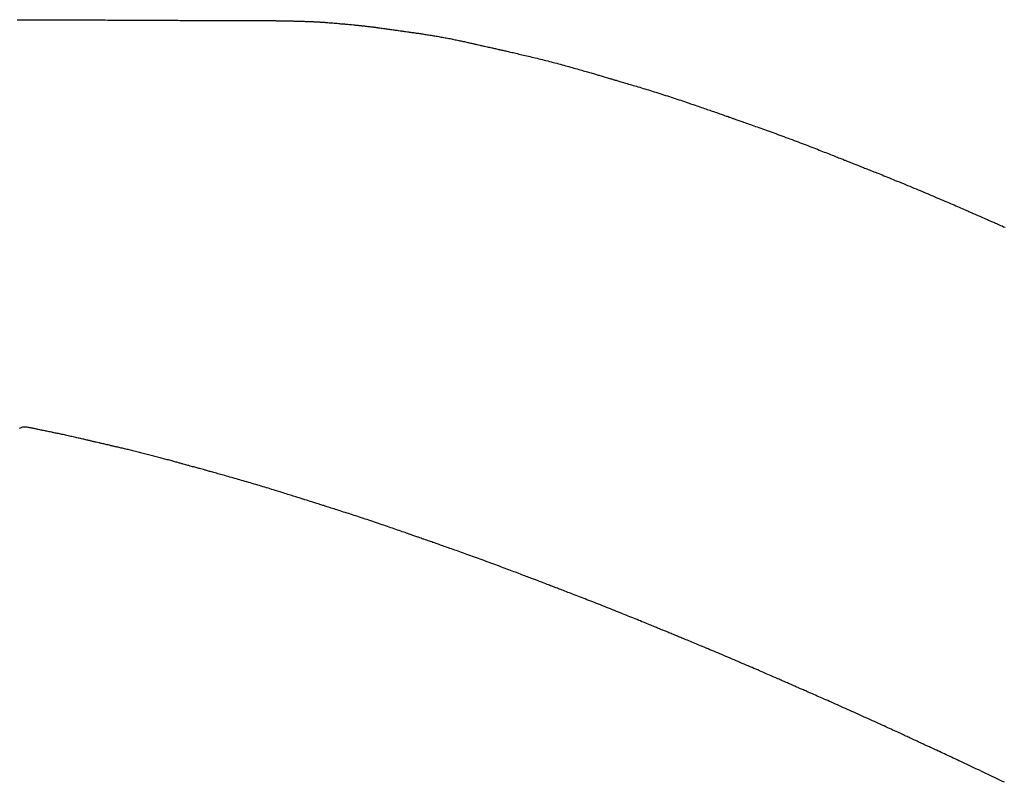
# Model space of a CAD drawing. Header units: millimetres. Extents: x -4577 to 1032787, y -66234 to 201209.
# Tile 108 of 256: x 3768.32 to 3769.71, y -8935.88 to -8934.8. Entities that reach past the tile are written whole.
import ezdxf

# ---------------------------------------------------------------- set-up
doc = ezdxf.new("R2010")
doc.units = ezdxf.units.MM
doc.linetypes.add('510_5_2OG_ELT_1004$0$11-07-22_DS_2OG$0$AUSGEZOGEN', pattern=[0])
doc.layers.add('510_5_2OG_ELT_1004$0$11-07-22_DS_2OG$0$EBENE_1', color=8, linetype='510_5_2OG_ELT_1004$0$11-07-22_DS_2OG$0$AUSGEZOGEN')

# ---------------------------------------------------------------- blocks, each defined once
blk = doc.blocks.new('510_5_2OG_ELT_1004')
at = {"layer": '510_5_2OG_ELT_1004$0$11-07-22_DS_2OG$0$EBENE_1'}
for points in [[(3768.318, -8934.7507), (3768.3242, -8934.7507), (3768.3302, -8934.7507), (3768.3361, -8934.7507), (3768.3418, -8934.7507), (3768.3473, -8934.7508), (3768.3527, -8934.7508), (3768.358, -8934.7508), (3768.3631, -8934.7508), (3768.3681, -8934.7509), (3768.373, -8934.7509), (3768.3778, -8934.7509), (3768.3825, -8934.7509), (3768.387, -8934.7509), (3768.3915, -8934.7509), (3768.3958, -8934.751), (3768.4001, -8934.751), (3768.4043, -8934.751), (3768.4084, -8934.751), (3768.4125, -8934.751), (3768.4164, -8934.751), (3768.4203, -8934.7511), (3768.4242, -8934.7511), (3768.428, -8934.7511), (3768.4317, -8934.7511), (3768.4354, -8934.7511), (3768.4391, -8934.7511), (3768.4427, -8934.7511), (3768.4464, -8934.7512), (3768.4499, -8934.7512), (3768.4535, -8934.7512), (3768.4571, -8934.7512), (3768.4606, -8934.7512), (3768.4642, -8934.7512), (3768.4678, -8934.7512), (3768.4713, -8934.7513), (3768.4748, -8934.7513), (3768.4784, -8934.7513), (3768.4819, -8934.7513), (3768.4854, -8934.7513), (3768.4889, -8934.7513), (3768.4923, -8934.7513), (3768.4958, -8934.7514), (3768.4992, -8934.7514), (3768.5026, -8934.7514), (3768.5059, -8934.7514), (3768.5092, -8934.7514), (3768.5125, -8934.7514), (3768.5158, -8934.7514), (3768.519, -8934.7514), (3768.5221, -8934.7515), (3768.5252, -8934.7515), (3768.5283, -8934.7515), (3768.5313, -8934.7515), (3768.5342, -8934.7515), (3768.5371, -8934.7515), (3768.5399, -8934.7515), (3768.5427, -8934.7515), (3768.5454, -8934.7515), (3768.548, -8934.7516), (3768.5506, -8934.7516), (3768.5531, -8934.7516), (3768.5555, -8934.7516), (3768.5578, -8934.7516), (3768.5601, -8934.7516), (3768.5623, -8934.7516), (3768.5644, -8934.7516), (3768.5664, -8934.7516), (3768.5684, -8934.7516), (3768.5703, -8934.7516), (3768.5722, -8934.7517), (3768.574, -8934.7517), (3768.5757, -8934.7517), (3768.5774, -8934.7517), (3768.579, -8934.7517), (3768.5806, -8934.7517), (3768.5822, -8934.7517), (3768.5837, -8934.7517), (3768.5851, -8934.7517), (3768.5866, -8934.7517), (3768.588, -8934.7517), (3768.5893, -8934.7517), (3768.5906, -8934.7517), (3768.5919, -8934.7517), (3768.5932, -8934.7517), (3768.5945, -8934.7517), (3768.5957, -8934.7517), (3768.597, -8934.7517), (3768.5982, -8934.7517), (3768.5994, -8934.7517), (3768.6006, -8934.7517), (3768.6018, -8934.7517), (3768.6029, -8934.7517), (3768.6041, -8934.7518), (3768.6053, -8934.7518), (3768.6065, -8934.7518), (3768.6077, -8934.7518), (3768.6088, -8934.7518), (3768.61, -8934.7518), (3768.6112, -8934.7518), (3768.6123, -8934.7518), (3768.6135, -8934.7518), (3768.6146, -8934.7518), (3768.6157, -8934.7518), (3768.6168, -8934.7518), (3768.6179, -8934.7518), (3768.619, -8934.7518), (3768.62, -8934.7518), (3768.621, -8934.7518), (3768.623, -8934.7518), (3768.6249, -8934.7518), (3768.6267, -8934.7518), (3768.6284, -8934.7518), (3768.63, -8934.7518), (3768.6314, -8934.7518), (3768.6327, -8934.7518), (3768.6349, -8934.7518), (3768.6365, -8934.7518), (3768.6386, -8934.7518), (3768.641, -8934.7518), (3768.6421, -8934.7518), (3768.6446, -8934.7518), (3768.6457, -8934.7518), (3768.6469, -8934.7518), (3768.6483, -8934.7518), (3768.6498, -8934.7518), (3768.6514, -8934.7518), (3768.6531, -8934.7518), (3768.6549, -8934.7518), (3768.6578, -8934.7518), (3768.6588, -8934.7518), (3768.6598, -8934.7518), (3768.6609, -8934.7518), (3768.6619, -8934.7518), (3768.663, -8934.7518), (3768.6641, -8934.7518), (3768.6651, -8934.7518), (3768.6662, -8934.7518), (3768.6674, -8934.7518), (3768.6685, -8934.7518), (3768.6696, -8934.7519), (3768.6707, -8934.7519), (3768.6718, -8934.7519), (3768.673, -8934.7519), (3768.6741, -8934.7519), (3768.6752, -8934.7519), (3768.6764, -8934.7519), (3768.6775, -8934.7519), (3768.6786, -8934.752), (3768.6798, -8934.752), (3768.6809, -8934.752), (3768.682, -8934.752), (3768.6832, -8934.752), (3768.6843, -8934.7521), (3768.6854, -8934.7521), (3768.6866, -8934.7521), (3768.6877, -8934.7521), (3768.6888, -8934.7521), (3768.69, -8934.7522), (3768.6911, -8934.7522), (3768.6922, -8934.7522), (3768.6934, -8934.7522), (3768.6945, -8934.7522), (3768.6956, -8934.7523), (3768.6968, -8934.7523), (3768.6979, -8934.7523), (3768.699, -8934.7523), (3768.7001, -8934.7524), (3768.7013, -8934.7524), (3768.7024, -8934.7524), (3768.7035, -8934.7524), (3768.7047, -8934.7525), (3768.7058, -8934.7525), (3768.7069, -8934.7525), (3768.7081, -8934.7525), (3768.7092, -8934.7526), (3768.7103, -8934.7526), (3768.7115, -8934.7526), (3768.7126, -8934.7526), (3768.7137, -8934.7527), (3768.7149, -8934.7527), (3768.716, -8934.7527), (3768.7171, -8934.7528), (3768.7183, -8934.7528), (3768.7194, -8934.7528), (3768.7205, -8934.7528), (3768.7217, -8934.7529), (3768.7228, -8934.7529), (3768.7239, -8934.7529), (3768.7251, -8934.753), (3768.7262, -8934.753), (3768.7273, -8934.753), (3768.7285, -8934.7531), (3768.7296, -8934.7531), (3768.7307, -8934.7532), (3768.7318, -8934.7532), (3768.733, -8934.7533), (3768.7341, -8934.7533), (3768.7352, -8934.7533), (3768.7364, -8934.7534), (3768.7375, -8934.7535), (3768.7386, -8934.7535), (3768.7398, -8934.7536), (3768.7409, -8934.7536), (3768.742, -8934.7537), (3768.7432, -8934.7537), (3768.7443, -8934.7538), (3768.7454, -8934.7539), (3768.7465, -8934.754), (3768.7476, -8934.754), (3768.7488, -8934.7541), (3768.7499, -8934.7542), (3768.751, -8934.7543), (3768.752, -8934.7543), (3768.7531, -8934.7544), (3768.7542, -8934.7545), (3768.7552, -8934.7546), (3768.7563, -8934.7546), (3768.7573, -8934.7547), (3768.7592, -8934.7549), (3768.7611, -8934.755), (3768.7629, -8934.7552), (3768.7646, -8934.7553), (3768.7662, -8934.7555), (3768.7677, -8934.7556), (3768.7691, -8934.7557), (3768.7703, -8934.7558), (3768.7722, -8934.756), (3768.7737, -8934.7561), (3768.7754, -8934.7563), (3768.7773, -8934.7564), (3768.7783, -8934.7565), (3768.7807, -8934.7567), (3768.7817, -8934.7568), (3768.783, -8934.757), (3768.7843, -8934.7571), (3768.7858, -8934.7572), (3768.7874, -8934.7574), (3768.7891, -8934.7575), (3768.7909, -8934.7577), (3768.7938, -8934.758), (3768.7948, -8934.7581), (3768.7958, -8934.7582), (3768.7969, -8934.7583), (3768.7979, -8934.7584), (3768.799, -8934.7585), (3768.8, -8934.7586), (3768.8011, -8934.7587), (3768.8022, -8934.7588), (3768.8033, -8934.7589), (3768.8045, -8934.759), (3768.8056, -8934.7592), (3768.8067, -8934.7593), (3768.8078, -8934.7594), (3768.809, -8934.7595), (3768.8101, -8934.7597), (3768.8112, -8934.7598), (3768.8123, -8934.7599), (3768.8135, -8934.7601), (3768.8146, -8934.7602), (3768.8157, -8934.7603), (3768.8168, -8934.7605), (3768.8179, -8934.7606), (3768.8191, -8934.7607), (3768.8202, -8934.7609), (3768.8212, -8934.761), (3768.8223, -8934.7612), (3768.8234, -8934.7613), (3768.8245, -8934.7614), (3768.8255, -8934.7616), (3768.8265, -8934.7617), (3768.8276, -8934.7618), (3768.8286, -8934.762), (3768.8306, -8934.7623), (3768.8325, -8934.7625), (3768.8343, -8934.7628), (3768.8361, -8934.763), (3768.8377, -8934.7632), (3768.8393, -8934.7635), (3768.8408, -8934.7637), (3768.8422, -8934.7639), (3768.8434, -8934.764), (3768.8446, -8934.7642), (3768.8457, -8934.7644), (3768.8478, -8934.7647), (3768.8496, -8934.7649), (3768.8512, -8934.7651), (3768.8526, -8934.7653), (3768.854, -8934.7655), (3768.8554, -8934.7657), (3768.8569, -8934.7659), (3768.8595, -8934.7663), (3768.8605, -8934.7664), (3768.8617, -8934.7666), (3768.8629, -8934.7668), (3768.8642, -8934.767), (3768.8657, -8934.7672), (3768.8674, -8934.7674), (3768.8701, -8934.7678), (3768.8712, -8934.7679), (3768.8722, -8934.7681), (3768.8733, -8934.7682), (3768.8745, -8934.7684), (3768.8757, -8934.7686), (3768.8769, -8934.7687), (3768.8782, -8934.7689), (3768.8796, -8934.7691), (3768.8809, -8934.7693), (3768.8823, -8934.7695), (3768.8838, -8934.7697), (3768.8853, -8934.7699), (3768.8868, -8934.7702), (3768.8883, -8934.7704), (3768.8899, -8934.7706), (3768.8915, -8934.7709), (3768.8931, -8934.7711), (3768.8947, -8934.7714), (3768.8964, -8934.7716), (3768.8981, -8934.7719), (3768.8998, -8934.7722), (3768.9015, -8934.7724), (3768.9033, -8934.7727), (3768.905, -8934.773), (3768.9068, -8934.7733), (3768.9086, -8934.7736), (3768.9104, -8934.7739), (3768.9122, -8934.7742), (3768.914, -8934.7745), (3768.9158, -8934.7748), (3768.9176, -8934.7752), (3768.9194, -8934.7755), (3768.9212, -8934.7758), (3768.923, -8934.7762), (3768.9248, -8934.7765), (3768.9266, -8934.7768), (3768.9284, -8934.7772), (3768.9302, -8934.7775), (3768.932, -8934.7779), (3768.9337, -8934.7782), (3768.9355, -8934.7786), (3768.9372, -8934.779), (3768.9389, -8934.7793), (3768.9406, -8934.7797), (3768.9423, -8934.78), (3768.944, -8934.7804), (3768.9456, -8934.7807), (3768.9472, -8934.7811), (3768.9488, -8934.7814), (3768.9504, -8934.7817), (3768.9519, -8934.7821), (3768.9534, -8934.7824), (3768.9549, -8934.7827), (3768.9563, -8934.783), (3768.9577, -8934.7834), (3768.959, -8934.7837), (3768.9604, -8934.784), (3768.9617, -8934.7842), (3768.9629, -8934.7845), (3768.9641, -8934.7848), (3768.9653, -8934.7851), (3768.9664, -8934.7853), (3768.9675, -8934.7856), (3768.9685, -8934.7858), (3768.9704, -8934.7862), (3768.9721, -8934.7866), (3768.9737, -8934.787), (3768.9752, -8934.7873), (3768.9765, -8934.7876), (3768.9778, -8934.7879), (3768.9789, -8934.7881), (3768.9809, -8934.7886), (3768.9826, -8934.789), (3768.9842, -8934.7893), (3768.9857, -8934.7897), (3768.9874, -8934.7901), (3768.9892, -8934.7905), (3768.9903, -8934.7907), (3768.9915, -8934.791), (3768.9928, -8934.7913), (3768.9942, -8934.7916), (3768.9959, -8934.792), (3768.9977, -8934.7924), (3768.9987, -8934.7926), (3768.9998, -8934.7929), (3769.0009, -8934.7931), (3769.0021, -8934.7934), (3769.0033, -8934.7937), (3769.0046, -8934.794), (3769.006, -8934.7943), (3769.0074, -8934.7946), (3769.0089, -8934.7949), (3769.0105, -8934.7953), (3769.0121, -8934.7957), (3769.0139, -8934.796), (3769.0156, -8934.7965), (3769.0175, -8934.7969), (3769.0194, -8934.7973), (3769.0213, -8934.7977), (3769.0233, -8934.7982), (3769.0254, -8934.7987), (3769.0275, -8934.7992), (3769.0296, -8934.7997), (3769.0318, -8934.8002), (3769.034, -8934.8007), (3769.0363, -8934.8012), (3769.0386, -8934.8018), (3769.041, -8934.8023), (3769.0433, -8934.8029), (3769.0457, -8934.8035), (3769.0481, -8934.804), (3769.0506, -8934.8046), (3769.0531, -8934.8052), (3769.0555, -8934.8059), (3769.058, -8934.8065), (3769.0606, -8934.8071), (3769.0631, -8934.8077), (3769.0656, -8934.8084), (3769.0682, -8934.809), (3769.0707, -8934.8097), (3769.0732, -8934.8103), (3769.0758, -8934.811), (3769.0783, -8934.8117), (3769.0809, -8934.8123), (3769.0834, -8934.813), (3769.0859, -8934.8137), (3769.0884, -8934.8144), (3769.0909, -8934.815), (3769.0933, -8934.8157), (3769.0958, -8934.8164), (3769.0982, -8934.8171), (3769.1006, -8934.8177), (3769.1029, -8934.8184), (3769.1052, -8934.819), (3769.1075, -8934.8197), (3769.1098, -8934.8203), (3769.112, -8934.8209), (3769.1141, -8934.8216), (3769.1162, -8934.8222), (3769.1183, -8934.8228), (3769.1203, -8934.8233), (3769.1223, -8934.8239), (3769.1242, -8934.8245), (3769.126, -8934.825), (3769.1278, -8934.8255), (3769.1295, -8934.826), (3769.1312, -8934.8265), (3769.1328, -8934.827), (3769.1343, -8934.8274), (3769.1357, -8934.8278), (3769.1371, -8934.8282), (3769.1383, -8934.8286), (3769.1395, -8934.829), (3769.1407, -8934.8293), (3769.1417, -8934.8296), (3769.1436, -8934.8302), (3769.1452, -8934.8306), (3769.1466, -8934.8311), (3769.1478, -8934.8314), (3769.1496, -8934.8319), (3769.1526, -8934.8328), (3769.1539, -8934.8332), (3769.1561, -8934.8338), (3769.1571, -8934.8341), (3769.1584, -8934.8345), (3769.1599, -8934.835), (3769.1617, -8934.8355), (3769.1626, -8934.8358), (3769.1637, -8934.8361), (3769.1648, -8934.8364), (3769.166, -8934.8368), (3769.1673, -8934.8371), (3769.1687, -8934.8376), (3769.1702, -8934.838), (3769.1717, -8934.8384), (3769.1734, -8934.8389), (3769.1751, -8934.8394), (3769.1769, -8934.84), (3769.1787, -8934.8405), (3769.1806, -8934.8411), (3769.1826, -8934.8417), (3769.1847, -8934.8423), (3769.1868, -8934.8429), (3769.189, -8934.8436), (3769.1912, -8934.8442), (3769.1935, -8934.8449), (3769.1958, -8934.8456), (3769.1982, -8934.8463), (3769.2007, -8934.8471), (3769.2031, -8934.8478), (3769.2056, -8934.8486), (3769.2082, -8934.8494), (3769.2107, -8934.8501), (3769.2133, -8934.8509), (3769.2159, -8934.8518), (3769.2186, -8934.8526), (3769.2212, -8934.8534), (3769.2239, -8934.8542), (3769.2266, -8934.8551), (3769.2293, -8934.8559), (3769.232, -8934.8568), (3769.2347, -8934.8577), (3769.2374, -8934.8585), (3769.2402, -8934.8594), (3769.2429, -8934.8603), (3769.2456, -8934.8612), (3769.2483, -8934.8621), (3769.2509, -8934.863), (3769.2536, -8934.8638), (3769.2562, -8934.8647), (3769.2589, -8934.8656), (3769.2615, -8934.8665), (3769.264, -8934.8673), (3769.2666, -8934.8682), (3769.2691, -8934.869), (3769.2716, -8934.8699), (3769.274, -8934.8707), (3769.2764, -8934.8715), (3769.2788, -8934.8723), (3769.2811, -8934.8731), (3769.2833, -8934.8739), (3769.2855, -8934.8747), (3769.2877, -8934.8754), (3769.2897, -8934.8761), (3769.2918, -8934.8768), (3769.2937, -8934.8775), (3769.2956, -8934.8782), (3769.2975, -8934.8788), (3769.2992, -8934.8794), (3769.3009, -8934.88), (3769.3025, -8934.8806), (3769.304, -8934.8811), (3769.3055, -8934.8816), (3769.3068, -8934.8821), (3769.3081, -8934.8825), (3769.3093, -8934.883), (3769.3104, -8934.8833), (3769.3114, -8934.8837), (3769.3133, -8934.8844), (3769.3149, -8934.8849), (3769.3162, -8934.8854), (3769.3183, -8934.8861), (3769.3205, -8934.8869), (3769.3217, -8934.8873), (3769.3231, -8934.8878), (3769.3246, -8934.8883), (3769.3256, -8934.8887), (3769.3268, -8934.8891), (3769.3282, -8934.8896), (3769.3299, -8934.8902), (3769.3309, -8934.8905), (3769.3319, -8934.8909), (3769.333, -8934.8913), (3769.3342, -8934.8917), (3769.3355, -8934.8921), (3769.3368, -8934.8926), (3769.3383, -8934.8931), (3769.3398, -8934.8937), (3769.3414, -8934.8942), (3769.3432, -8934.8948), (3769.345, -8934.8955), (3769.3468, -8934.8961), (3769.3488, -8934.8968), (3769.3508, -8934.8975), (3769.3529, -8934.8983), (3769.3551, -8934.899), (3769.3573, -8934.8998), (3769.3596, -8934.9006), (3769.362, -8934.9015), (3769.3644, -8934.9023), (3769.3668, -8934.9032), (3769.3694, -8934.9041), (3769.3719, -8934.905), (3769.3745, -8934.906), (3769.3772, -8934.9069), (3769.3798, -8934.9079), (3769.3825, -8934.9088), (3769.3853, -8934.9098), (3769.388, -8934.9108), (3769.3908, -8934.9118), (3769.3936, -8934.9129), (3769.3965, -8934.9139), (3769.3993, -8934.915), (3769.4022, -8934.916), (3769.405, -8934.9171), (3769.4079, -8934.9181), (3769.4107, -8934.9192), (3769.4136, -8934.9203), (3769.4165, -8934.9213), (3769.4193, -8934.9224), (3769.4222, -8934.9235), (3769.425, -8934.9246), (3769.4278, -8934.9257), (3769.4306, -8934.9267), (3769.4334, -8934.9278), (3769.4361, -8934.9288), (3769.4388, -8934.9299), (3769.4415, -8934.9309), (3769.4442, -8934.932), (3769.4468, -8934.933), (3769.4494, -8934.934), (3769.4519, -8934.935), (3769.4544, -8934.9359), (3769.4568, -8934.9369), (3769.4592, -8934.9378), (3769.4615, -8934.9387), (3769.4638, -8934.9396), (3769.466, -8934.9405), (3769.4681, -8934.9413), (3769.4702, -8934.9422), (3769.4722, -8934.9429), (3769.4741, -8934.9437), (3769.4759, -8934.9444), (3769.4777, -8934.9451), (3769.4794, -8934.9458), (3769.481, -8934.9465), (3769.4825, -8934.9471), (3769.4839, -8934.9476), (3769.4853, -8934.9481), (3769.4865, -8934.9486), (3769.4877, -8934.9491), (3769.4888, -8934.9495), (3769.4898, -8934.9499), (3769.4916, -8934.9507), (3769.4931, -8934.9513), (3769.4944, -8934.9518), (3769.4963, -8934.9525), (3769.4983, -8934.9533), (3769.4999, -8934.954), (3769.5009, -8934.9544), (3769.5025, -8934.955), (3769.5037, -8934.9555), (3769.505, -8934.956), (3769.5075, -8934.957), (3769.5085, -8934.9574), (3769.5096, -8934.9578), (3769.5107, -8934.9583), (3769.512, -8934.9588), (3769.5133, -8934.9593), (3769.5147, -8934.9599), (3769.5162, -8934.9605), (3769.5178, -8934.9611), (3769.5195, -8934.9618), (3769.5213, -8934.9625), (3769.5232, -8934.9632), (3769.5251, -8934.964), (3769.5272, -8934.9648), (3769.5293, -8934.9657), (3769.5315, -8934.9665), (3769.5337, -8934.9674), (3769.5361, -8934.9684), (3769.5385, -8934.9693), (3769.5409, -8934.9703), (3769.5434, -8934.9713), (3769.546, -8934.9724), (3769.5486, -8934.9734), (3769.5513, -8934.9745), (3769.554, -8934.9756), (3769.5568, -8934.9767), (3769.5596, -8934.9779), (3769.5624, -8934.979), (3769.5653, -8934.9802), (3769.5682, -8934.9813), (3769.5711, -8934.9825), (3769.574, -8934.9837), (3769.577, -8934.985), (3769.5799, -8934.9862), (3769.5829, -8934.9874), (3769.5859, -8934.9887), (3769.5889, -8934.9899), (3769.5919, -8934.9912), (3769.5949, -8934.9924), (3769.5979, -8934.9937), (3769.6009, -8934.9949), (3769.6039, -8934.9962), (3769.6068, -8934.9974), (3769.6098, -8934.9987), (3769.6127, -8934.9999), (3769.6156, -8935.0011), (3769.6185, -8935.0024), (3769.6213, -8935.0036), (3769.6241, -8935.0048), (3769.6269, -8935.006), (3769.6296, -8935.0071), (3769.6323, -8935.0083), (3769.6349, -8935.0094), (3769.6375, -8935.0106), (3769.6401, -8935.0117), (3769.6426, -8935.0127), (3769.645, -8935.0138), (3769.6474, -8935.0148), (3769.6497, -8935.0158), (3769.6519, -8935.0168), (3769.6541, -8935.0177), (3769.6561, -8935.0187), (3769.6582, -8935.0195), (3769.6601, -8935.0204), (3769.6619, -8935.0212), (3769.6637, -8935.022), (3769.6654, -8935.0227), (3769.6669, -8935.0234), (3769.6684, -8935.024), (3769.6698, -8935.0246), (3769.6711, -8935.0252), (3769.6723, -8935.0257), (3769.6734, -8935.0262), (3769.6745, -8935.0267), (3769.6763, -8935.0275), (3769.6779, -8935.0282), (3769.6792, -8935.0287), (3769.6812, -8935.0296), (3769.6831, -8935.0305), (3769.6851, -8935.0313), (3769.6863, -8935.0319), (3769.6873, -8935.0323), (3769.6884, -8935.0328), (3769.6898, -8935.0334), (3769.6914, -8935.0341), (3769.6924, -8935.0345), (3769.6934, -8935.0349), (3769.6945, -8935.0354), (3769.6956, -8935.0359), (3769.6969, -8935.0365), (3769.6983, -8935.0371), (3769.6997, -8935.0377), (3769.7013, -8935.0384), (3769.7029, -8935.0391), (3769.7047, -8935.0399), (3769.7065, -8935.0407), (3769.7085, -8935.0415), (3769.7105, -8935.0424), (3769.7126, -8935.0434), (3769.7148, -8935.0443)], [(3769.7141, -8935.8291), (3769.7112, -8935.8278), (3769.7084, -8935.8264), (3769.7055, -8935.825), (3769.7026, -8935.8236), (3769.6996, -8935.8222), (3769.6966, -8935.8208), (3769.6937, -8935.8194), (3769.6907, -8935.8179), (3769.6877, -8935.8165), (3769.6847, -8935.8151), (3769.6817, -8935.8137), (3769.6787, -8935.8122), (3769.6757, -8935.8108), (3769.6727, -8935.8094), (3769.6698, -8935.808), (3769.6668, -8935.8066), (3769.6639, -8935.8053), (3769.661, -8935.8039), (3769.6581, -8935.8025), (3769.6552, -8935.8012), (3769.6524, -8935.7999), (3769.6496, -8935.7986), (3769.6469, -8935.7973), (3769.6441, -8935.796), (3769.6415, -8935.7948), (3769.6389, -8935.7936), (3769.6363, -8935.7924), (3769.6338, -8935.7912), (3769.6314, -8935.7901), (3769.629, -8935.789), (3769.6267, -8935.7879), (3769.6244, -8935.7868), (3769.6222, -8935.7858), (3769.6201, -8935.7849), (3769.6181, -8935.7839), (3769.6162, -8935.783), (3769.6143, -8935.7822), (3769.6126, -8935.7814), (3769.6109, -8935.7806), (3769.6093, -8935.7799), (3769.6079, -8935.7792), (3769.6065, -8935.7785), (3769.6052, -8935.7779), (3769.604, -8935.7774), (3769.6029, -8935.7769), (3769.6018, -8935.7764), (3769.6, -8935.7755), (3769.5985, -8935.7748), (3769.5972, -8935.7743), (3769.5954, -8935.7734), (3769.5939, -8935.7727), (3769.592, -8935.7718), (3769.5906, -8935.7712), (3769.5896, -8935.7707), (3769.5883, -8935.7701), (3769.586, -8935.769), (3769.585, -8935.7686), (3769.584, -8935.7681), (3769.5829, -8935.7676), (3769.5818, -8935.7671), (3769.5805, -8935.7665), (3769.5792, -8935.7659), (3769.5777, -8935.7652), (3769.5762, -8935.7645), (3769.5746, -8935.7638), (3769.5728, -8935.763), (3769.571, -8935.7621), (3769.5692, -8935.7613), (3769.5672, -8935.7603), (3769.5651, -8935.7594), (3769.563, -8935.7584), (3769.5608, -8935.7574), (3769.5586, -8935.7564), (3769.5562, -8935.7553), (3769.5538, -8935.7542), (3769.5514, -8935.7531), (3769.5489, -8935.7519), (3769.5463, -8935.7507), (3769.5437, -8935.7495), (3769.5411, -8935.7483), (3769.5384, -8935.7471), (3769.5357, -8935.7458), (3769.5329, -8935.7446), (3769.5301, -8935.7433), (3769.5273, -8935.742), (3769.5244, -8935.7407), (3769.5215, -8935.7394), (3769.5186, -8935.7381), (3769.5157, -8935.7368), (3769.5128, -8935.7354), (3769.5098, -8935.7341), (3769.5069, -8935.7328), (3769.5039, -8935.7314), (3769.501, -8935.7301), (3769.498, -8935.7288), (3769.4951, -8935.7275), (3769.4922, -8935.7262), (3769.4892, -8935.7249), (3769.4863, -8935.7236), (3769.4834, -8935.7223), (3769.4806, -8935.721), (3769.4777, -8935.7197), (3769.4749, -8935.7185), (3769.4721, -8935.7172), (3769.4694, -8935.716), (3769.4667, -8935.7148), (3769.464, -8935.7136), (3769.4614, -8935.7125), (3769.4588, -8935.7114), (3769.4563, -8935.7102), (3769.4538, -8935.7092), (3769.4514, -8935.7081), (3769.4491, -8935.7071), (3769.4468, -8935.7061), (3769.4446, -8935.7051), (3769.4424, -8935.7041), (3769.4404, -8935.7032), (3769.4384, -8935.7024), (3769.4365, -8935.7015), (3769.4346, -8935.7007), (3769.4329, -8935.7), (3769.4312, -8935.6992), (3769.4297, -8935.6986), (3769.4282, -8935.6979), (3769.4269, -8935.6973), (3769.4256, -8935.6968), (3769.4244, -8935.6963), (3769.4233, -8935.6958), (3769.4223, -8935.6953), (3769.4205, -8935.6945), (3769.419, -8935.6939), (3769.4177, -8935.6933), (3769.4159, -8935.6925), (3769.4144, -8935.6919), (3769.4124, -8935.691), (3769.411, -8935.6904), (3769.41, -8935.6899), (3769.4087, -8935.6894), (3769.4073, -8935.6887), (3769.4055, -8935.688), (3769.4045, -8935.6875), (3769.4034, -8935.6871), (3769.4023, -8935.6866), (3769.4011, -8935.686), (3769.3997, -8935.6855), (3769.3983, -8935.6848), (3769.3968, -8935.6842), (3769.3952, -8935.6835), (3769.3935, -8935.6827), (3769.3918, -8935.682), (3769.3899, -8935.6811), (3769.388, -8935.6803), (3769.3859, -8935.6794), (3769.3839, -8935.6785), (3769.3817, -8935.6776), (3769.3795, -8935.6766), (3769.3772, -8935.6756), (3769.3749, -8935.6746), (3769.3725, -8935.6735), (3769.37, -8935.6725), (3769.3675, -8935.6714), (3769.365, -8935.6703), (3769.3624, -8935.6692), (3769.3597, -8935.668), (3769.357, -8935.6669), (3769.3543, -8935.6657), (3769.3516, -8935.6645), (3769.3488, -8935.6633), (3769.346, -8935.6621), (3769.3432, -8935.6609), (3769.3403, -8935.6597), (3769.3375, -8935.6584), (3769.3346, -8935.6572), (3769.3317, -8935.656), (3769.3288, -8935.6548), (3769.3259, -8935.6535), (3769.323, -8935.6523), (3769.3202, -8935.6511), (3769.3173, -8935.6499), (3769.3144, -8935.6486), (3769.3115, -8935.6474), (3769.3087, -8935.6462), (3769.3058, -8935.645), (3769.303, -8935.6439), (3769.3002, -8935.6427), (3769.2975, -8935.6416), (3769.2948, -8935.6404), (3769.2921, -8935.6393), (3769.2894, -8935.6382), (3769.2868, -8935.6371), (3769.2842, -8935.636), (3769.2817, -8935.635), (3769.2792, -8935.634), (3769.2768, -8935.633), (3769.2744, -8935.632), (3769.2721, -8935.631), (3769.2699, -8935.6301), (3769.2677, -8935.6292), (3769.2656, -8935.6283), (3769.2636, -8935.6275), (3769.2616, -8935.6267), (3769.2598, -8935.6259), (3769.258, -8935.6252), (3769.2563, -8935.6245), (3769.2546, -8935.6238), (3769.2531, -8935.6232), (3769.2517, -8935.6226), (3769.2503, -8935.6221), (3769.2491, -8935.6215), (3769.2479, -8935.6211), (3769.2468, -8935.6206), (3769.2458, -8935.6202), (3769.2441, -8935.6195), (3769.2426, -8935.6189), (3769.2413, -8935.6183), (3769.2395, -8935.6176), (3769.238, -8935.617), (3769.2359, -8935.6161), (3769.2345, -8935.6155), (3769.2335, -8935.6151), (3769.2323, -8935.6146), (3769.2308, -8935.614), (3769.2291, -8935.6133), (3769.2281, -8935.6129), (3769.2271, -8935.6125), (3769.226, -8935.612), (3769.2248, -8935.6115), (3769.2235, -8935.611), (3769.2221, -8935.6104), (3769.2206, -8935.6098), (3769.219, -8935.6092), (3769.2174, -8935.6085), (3769.2157, -8935.6078), (3769.2138, -8935.607), (3769.2119, -8935.6063), (3769.21, -8935.6055), (3769.2079, -8935.6046), (3769.2058, -8935.6038), (3769.2037, -8935.6029), (3769.2014, -8935.602), (3769.1992, -8935.601), (3769.1968, -8935.6001), (3769.1944, -8935.5991), (3769.192, -8935.5981), (3769.1895, -8935.5971), (3769.1869, -8935.5961), (3769.1844, -8935.595), (3769.1818, -8935.594), (3769.1791, -8935.5929), (3769.1764, -8935.5918), (3769.1737, -8935.5907), (3769.171, -8935.5896), (3769.1682, -8935.5885), (3769.1655, -8935.5874), (3769.1627, -8935.5863), (3769.1599, -8935.5851), (3769.157, -8935.584), (3769.1542, -8935.5829), (3769.1514, -8935.5818), (3769.1486, -8935.5807), (3769.1458, -8935.5795), (3769.1429, -8935.5784), (3769.1401, -8935.5773), (3769.1373, -8935.5762), (3769.1345, -8935.5751), (3769.1318, -8935.5741), (3769.129, -8935.573), (3769.1263, -8935.5719), (3769.1236, -8935.5709), (3769.121, -8935.5698), (3769.1183, -8935.5688), (3769.1157, -8935.5678), (3769.1132, -8935.5668), (3769.1107, -8935.5659), (3769.1082, -8935.5649), (3769.1058, -8935.564), (3769.1034, -8935.5631), (3769.1011, -8935.5622), (3769.0989, -8935.5613), (3769.0967, -8935.5605), (3769.0946, -8935.5596), (3769.0925, -8935.5589), (3769.0905, -8935.5581), (3769.0886, -8935.5574), (3769.0868, -8935.5567), (3769.085, -8935.556), (3769.0834, -8935.5554), (3769.0818, -8935.5548), (3769.0803, -8935.5542), (3769.0789, -8935.5536), (3769.0776, -8935.5531), (3769.0763, -8935.5527), (3769.0752, -8935.5522), (3769.0741, -8935.5518), (3769.0722, -8935.5511), (3769.0706, -8935.5505), (3769.0693, -8935.55), (3769.0673, -8935.5492), (3769.0653, -8935.5484), (3769.0632, -8935.5477), (3769.0618, -8935.5471), (3769.0608, -8935.5468), (3769.0597, -8935.5463), (3769.0582, -8935.5458), (3769.0566, -8935.5451), (3769.0556, -8935.5447), (3769.0546, -8935.5444), (3769.0535, -8935.5439), (3769.0523, -8935.5435), (3769.0511, -8935.543), (3769.0497, -8935.5425), (3769.0483, -8935.5419), (3769.0467, -8935.5414), (3769.0451, -8935.5407), (3769.0435, -8935.5401), (3769.0417, -8935.5394), (3769.0398, -8935.5387), (3769.0379, -8935.538), (3769.036, -8935.5372), (3769.0339, -8935.5365), (3769.0318, -8935.5357), (3769.0296, -8935.5348), (3769.0274, -8935.534), (3769.0251, -8935.5331), (3769.0228, -8935.5322), (3769.0204, -8935.5314), (3769.018, -8935.5304), (3769.0155, -8935.5295), (3769.013, -8935.5286), (3769.0105, -8935.5276), (3769.0079, -8935.5266), (3769.0053, -8935.5257), (3769.0027, -8935.5247), (3769, -8935.5237), (3768.9974, -8935.5227), (3768.9947, -8935.5217), (3768.992, -8935.5207), (3768.9892, -8935.5197), (3768.9865, -8935.5187), (3768.9838, -8935.5177), (3768.981, -8935.5167), (3768.9783, -8935.5157), (3768.9755, -8935.5147), (3768.9728, -8935.5137), (3768.9701, -8935.5127), (3768.9674, -8935.5117), (3768.9646, -8935.5107), (3768.962, -8935.5097), (3768.9593, -8935.5088), (3768.9567, -8935.5078), (3768.954, -8935.5069), (3768.9514, -8935.506), (3768.9489, -8935.505), (3768.9464, -8935.5041), (3768.9439, -8935.5033), (3768.9415, -8935.5024), (3768.9391, -8935.5015), (3768.9367, -8935.5007), (3768.9344, -8935.4999), (3768.9322, -8935.4991), (3768.93, -8935.4983), (3768.9279, -8935.4976), (3768.9258, -8935.4969), (3768.9238, -8935.4962), (3768.9219, -8935.4955), (3768.92, -8935.4948), (3768.9182, -8935.4942), (3768.9165, -8935.4936), (3768.9149, -8935.493), (3768.9133, -8935.4925), (3768.9119, -8935.492), (3768.9105, -8935.4915), (3768.9093, -8935.491), (3768.9081, -8935.4906), (3768.9069, -8935.4902), (3768.9059, -8935.4899), (3768.9041, -8935.4892), (3768.9025, -8935.4887), (3768.9012, -8935.4882), (3768.8992, -8935.4875), (3768.8972, -8935.4868), (3768.8953, -8935.4861), (3768.8932, -8935.4854), (3768.8922, -8935.4851), (3768.8909, -8935.4846), (3768.8894, -8935.4841), (3768.8876, -8935.4835), (3768.8866, -8935.4831), (3768.8856, -8935.4827), (3768.8844, -8935.4823), (3768.8832, -8935.4819), (3768.8819, -8935.4814), (3768.8805, -8935.481), (3768.879, -8935.4804), (3768.8775, -8935.4799), (3768.8758, -8935.4793), (3768.8741, -8935.4787), (3768.8724, -8935.4781), (3768.8705, -8935.4775), (3768.8686, -8935.4768), (3768.8666, -8935.4761), (3768.8646, -8935.4754), (3768.8625, -8935.4747), (3768.8603, -8935.4739), (3768.8581, -8935.4731), (3768.8559, -8935.4724), (3768.8536, -8935.4716), (3768.8512, -8935.4708), (3768.8489, -8935.4699), (3768.8464, -8935.4691), (3768.844, -8935.4683), (3768.8415, -8935.4674), (3768.839, -8935.4665), (3768.8365, -8935.4657), (3768.8339, -8935.4648), (3768.8313, -8935.4639), (3768.8287, -8935.463), (3768.8261, -8935.4622), (3768.8234, -8935.4613), (3768.8208, -8935.4604), (3768.8182, -8935.4595), (3768.8155, -8935.4586), (3768.8129, -8935.4577), (3768.8102, -8935.4568), (3768.8076, -8935.456), (3768.8049, -8935.4551), (3768.8023, -8935.4542), (3768.7997, -8935.4534), (3768.7971, -8935.4525), (3768.7945, -8935.4517), (3768.792, -8935.4509), (3768.7894, -8935.45), (3768.7869, -8935.4492), (3768.7845, -8935.4484), (3768.782, -8935.4476), (3768.7796, -8935.4469), (3768.7773, -8935.4461), (3768.7749, -8935.4454), (3768.7727, -8935.4446), (3768.7705, -8935.4439), (3768.7683, -8935.4432), (3768.7662, -8935.4426), (3768.7641, -8935.4419), (3768.7621, -8935.4413), (3768.7602, -8935.4407), (3768.7583, -8935.4401), (3768.7565, -8935.4395), (3768.7548, -8935.439), (3768.7531, -8935.4384), (3768.7516, -8935.4379), (3768.7501, -8935.4375), (3768.7487, -8935.437), (3768.7473, -8935.4366), (3768.7461, -8935.4362), (3768.7449, -8935.4358), (3768.7439, -8935.4355), (3768.7419, -8935.4349), (3768.7403, -8935.4344), (3768.7389, -8935.4339), (3768.7377, -8935.4335), (3768.7359, -8935.433), (3768.7342, -8935.4324), (3768.7321, -8935.4318), (3768.7298, -8935.4311), (3768.7287, -8935.4307), (3768.7274, -8935.4303), (3768.7249, -8935.4295), (3768.7239, -8935.4292), (3768.7229, -8935.4289), (3768.7218, -8935.4285), (3768.7206, -8935.4282), (3768.7194, -8935.4278), (3768.718, -8935.4273), (3768.7166, -8935.4269), (3768.7151, -8935.4264), (3768.7135, -8935.4259), (3768.7119, -8935.4254), (3768.7102, -8935.4249), (3768.7084, -8935.4243), (3768.7066, -8935.4237), (3768.7047, -8935.4231), (3768.7027, -8935.4225), (3768.7007, -8935.4219), (3768.6986, -8935.4212), (3768.6965, -8935.4206), (3768.6943, -8935.4199), (3768.6921, -8935.4192), (3768.6899, -8935.4185), (3768.6876, -8935.4178), (3768.6853, -8935.4171), (3768.6829, -8935.4164), (3768.6805, -8935.4156), (3768.6781, -8935.4149), (3768.6757, -8935.4141), (3768.6732, -8935.4134), (3768.6707, -8935.4126), (3768.6682, -8935.4119), (3768.6657, -8935.4111), (3768.6632, -8935.4103), (3768.6606, -8935.4096), (3768.6581, -8935.4088), (3768.6555, -8935.4081), (3768.653, -8935.4073), (3768.6504, -8935.4066), (3768.6479, -8935.4058), (3768.6454, -8935.4051), (3768.6428, -8935.4043), (3768.6403, -8935.4036), (3768.6378, -8935.4029), (3768.6353, -8935.4022), (3768.6329, -8935.4015), (3768.6304, -8935.4008), (3768.628, -8935.4001), (3768.6256, -8935.3994), (3768.6232, -8935.3987), (3768.6209, -8935.3981), (3768.6186, -8935.3974), (3768.6163, -8935.3968), (3768.6141, -8935.3961), (3768.6119, -8935.3955), (3768.6098, -8935.3949), (3768.6077, -8935.3943), (3768.6057, -8935.3938), (3768.6037, -8935.3932), (3768.6017, -8935.3927), (3768.5998, -8935.3921), (3768.598, -8935.3916), (3768.5962, -8935.3911), (3768.5945, -8935.3907), (3768.5929, -8935.3902), (3768.5913, -8935.3898), (3768.5898, -8935.3894), (3768.5884, -8935.389), (3768.5871, -8935.3886), (3768.5858, -8935.3882), (3768.5846, -8935.3879), (3768.5834, -8935.3876), (3768.5823, -8935.3873), (3768.5813, -8935.387), (3768.5794, -8935.3865), (3768.5777, -8935.386), (3768.5762, -8935.3856), (3768.5748, -8935.3852), (3768.5736, -8935.3849), (3768.5725, -8935.3846), (3768.5707, -8935.3841), (3768.5691, -8935.3836), (3768.5677, -8935.3832), (3768.5662, -8935.3828), (3768.5646, -8935.3824), (3768.5628, -8935.3819), (3768.5617, -8935.3816), (3768.5606, -8935.3812), (3768.5593, -8935.3809), (3768.5579, -8935.3805), (3768.5564, -8935.3801), (3768.5548, -8935.3796), (3768.5529, -8935.3791), (3768.5519, -8935.3789), (3768.5509, -8935.3786), (3768.5498, -8935.3783), (3768.5487, -8935.378), (3768.5475, -8935.3776), (3768.5463, -8935.3773), (3768.5451, -8935.3769), (3768.5437, -8935.3766), (3768.5424, -8935.3762), (3768.541, -8935.3758), (3768.5396, -8935.3754), (3768.5381, -8935.375), (3768.5366, -8935.3746), (3768.5351, -8935.3742), (3768.5335, -8935.3738), (3768.5319, -8935.3733), (3768.5303, -8935.3729), (3768.5287, -8935.3725), (3768.527, -8935.372), (3768.5253, -8935.3715), (3768.5236, -8935.3711), (3768.5218, -8935.3706), (3768.5201, -8935.3701), (3768.5183, -8935.3697), (3768.5165, -8935.3692), (3768.5147, -8935.3687), (3768.5129, -8935.3682), (3768.5111, -8935.3678), (3768.5093, -8935.3673), (3768.5074, -8935.3668), (3768.5056, -8935.3663), (3768.5037, -8935.3659), (3768.5019, -8935.3654), (3768.5, -8935.3649), (3768.4982, -8935.3644), (3768.4963, -8935.364), (3768.4945, -8935.3635), (3768.4926, -8935.3631), (3768.4908, -8935.3626), (3768.489, -8935.3622), (3768.4872, -8935.3617), (3768.4854, -8935.3613), (3768.4836, -8935.3608), (3768.4818, -8935.3604), (3768.48, -8935.36), (3768.4783, -8935.3596), (3768.4766, -8935.3591), (3768.4749, -8935.3587), (3768.4732, -8935.3583), (3768.4716, -8935.3579), (3768.4699, -8935.3576), (3768.4683, -8935.3572), (3768.4668, -8935.3568), (3768.4652, -8935.3565), (3768.4637, -8935.3561), (3768.4622, -8935.3558), (3768.4608, -8935.3554), (3768.4594, -8935.3551), (3768.458, -8935.3548), (3768.4567, -8935.3545), (3768.4554, -8935.3542), (3768.4542, -8935.3539), (3768.453, -8935.3536), (3768.4518, -8935.3533), (3768.4507, -8935.3531), (3768.4497, -8935.3528), (3768.4487, -8935.3526), (3768.4467, -8935.3521), (3768.445, -8935.3517), (3768.4433, -8935.3513), (3768.4418, -8935.351), (3768.4404, -8935.3507), (3768.4391, -8935.3504), (3768.4379, -8935.3501), (3768.4367, -8935.3498), (3768.4356, -8935.3496), (3768.4346, -8935.3493), (3768.4336, -8935.3491), (3768.4316, -8935.3486), (3768.4297, -8935.3482), (3768.4287, -8935.3479), (3768.4277, -8935.3477), (3768.4267, -8935.3475), (3768.4257, -8935.3472), (3768.4247, -8935.347), (3768.4236, -8935.3468), (3768.4225, -8935.3465), (3768.4214, -8935.3462), (3768.4202, -8935.346), (3768.419, -8935.3457), (3768.4178, -8935.3454), (3768.4165, -8935.3451), (3768.4151, -8935.3448), (3768.4137, -8935.3444), (3768.4122, -8935.3441), (3768.4107, -8935.3438), (3768.4092, -8935.3434), (3768.4076, -8935.343), (3768.4059, -8935.3427), (3768.4043, -8935.3423), (3768.4026, -8935.3419), (3768.4009, -8935.3415), (3768.3991, -8935.3411), (3768.3974, -8935.3407), (3768.3956, -8935.3403), (3768.3938, -8935.3399), (3768.392, -8935.3395), (3768.3902, -8935.3391), (3768.3884, -8935.3387), (3768.3866, -8935.3383), (3768.3848, -8935.3379), (3768.3831, -8935.3375), (3768.3813, -8935.3372), (3768.3796, -8935.3368), (3768.3779, -8935.3365), (3768.3763, -8935.3361), (3768.3748, -8935.3358), (3768.3733, -8935.3355), (3768.3718, -8935.3352), (3768.3705, -8935.3349), (3768.3692, -8935.3346), (3768.368, -8935.3344), (3768.3669, -8935.3341), (3768.3649, -8935.3337), (3768.3634, -8935.3334), (3768.3621, -8935.3331), (3768.3602, -8935.3327), (3768.3588, -8935.3325), (3768.3576, -8935.3322), (3768.3553, -8935.3317), (3768.3543, -8935.3315), (3768.3531, -8935.3313), (3768.3517, -8935.331), (3768.3501, -8935.3306), (3768.3473, -8935.3301), (3768.3463, -8935.3298), (3768.3452, -8935.3296), (3768.3441, -8935.3294), (3768.343, -8935.3292), (3768.3419, -8935.3289), (3768.3407, -8935.3287), (3768.3396, -8935.3285), (3768.3384, -8935.3282), (3768.3372, -8935.328), (3768.336, -8935.3278), (3768.3348, -8935.3275), (3768.3336, -8935.3273), (3768.3324, -8935.3271), (3768.3312, -8935.3269), (3768.3301, -8935.3268), (3768.3289, -8935.3267), (3768.3277, -8935.3268), (3768.3266, -8935.3268), (3768.3254, -8935.327), (3768.3243, -8935.3273), (3768.3232, -8935.3277), (3768.3221, -8935.3283), (3768.3211, -8935.3289)]]:
    blk.add_lwpolyline(points, dxfattribs=at)

msp = doc.modelspace()

# ---------------------------------------------------------------- block references
msp.add_blockref('510_5_2OG_ELT_1004', (0, -0.0503))

doc.saveas('drawing.dxf')
